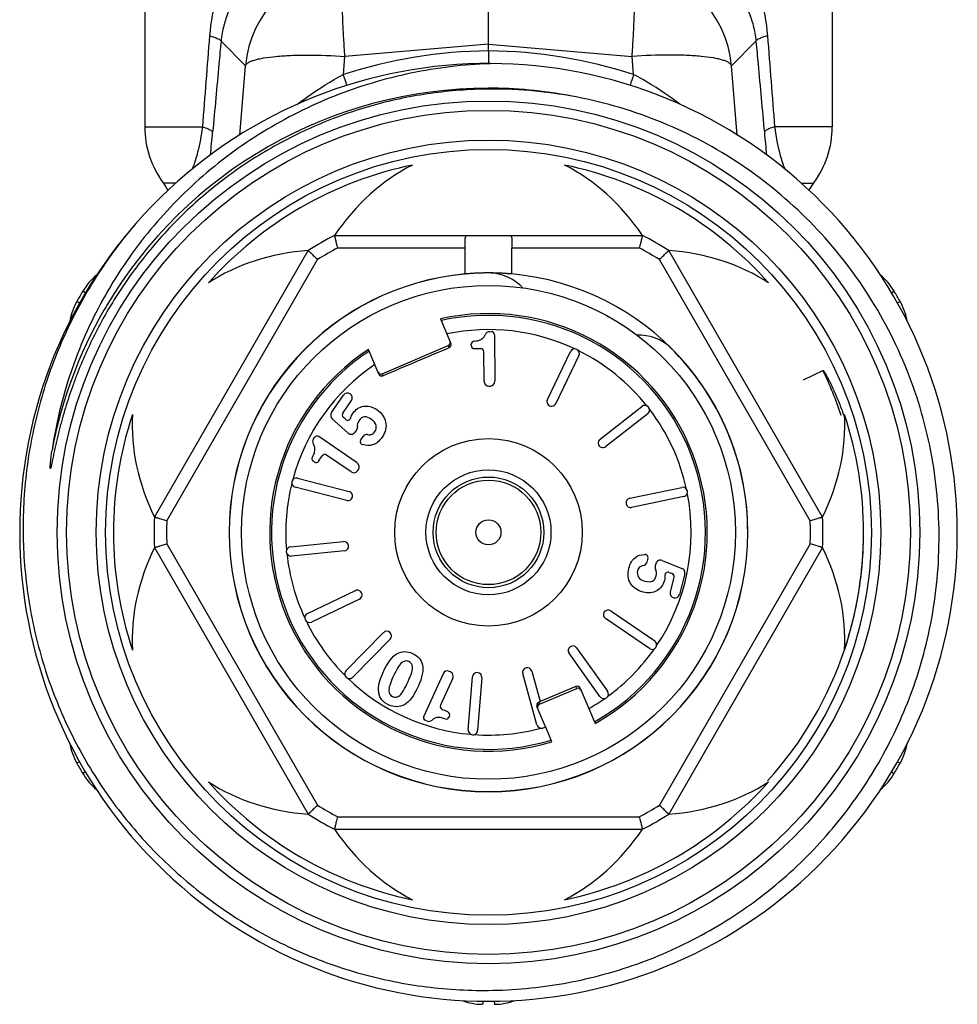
# Model space of a CAD drawing. Header units: millimetres. Extents: x -727 to 69715, y -15705 to 98123.
# Tile 122 of 256: x 34971 to 35001, y -12747 to -12716. Entities that reach past the tile are written whole.
import ezdxf

# ---------------------------------------------------------------- set-up
doc = ezdxf.new("R2010")
doc.units = ezdxf.units.MM

msp = doc.modelspace()

# ---------------------------------------------------------------- linework, layer by layer
at = {"color": 0, "linetype": 'Continuous', "lineweight": -2}
for p, q in [((34975.382, -12712.217), (34975.382, -12719.301)), ((34997.382, -12712.217), (34997.382, -12719.301)), ((34986.382, -12716.653), (34986.382, -12713.774)), ((34978.608, -12717.344), (34977.824, -12716.564)), ((34986.382, -12716.653), (34981.788, -12717.044)), ((34986.382, -12716.87), (34986.382, -12716.653)), ((34986.382, -12716.653), (34990.977, -12717.044)), ((34994.156, -12717.344), (34994.94, -12716.564)), ((34981.741, -12717.623), (34981.788, -12717.044)), ((34986.382, -12716.87), (34986.382, -12717.273)), ((34991.024, -12717.623), (34990.977, -12717.044)), ((34978.427, -12719.563), (34978.608, -12717.344)), ((34994.337, -12719.563), (34994.156, -12717.344)), ((34975.382, -12719.301), (34977.229, -12719.301)), ((34997.382, -12719.301), (34995.535, -12719.301)), ((34976.376, -12721.101), (34975.982, -12721.101)), ((34996.383, -12721.101), (34996.782, -12721.101)), ((34981.459, -12722.773), (34991.306, -12722.773)), ((34975.693, -12731.787), (34980.617, -12723.259)), ((34981.557, -12723.173), (34985.634, -12723.173)), ((34985.634, -12724.007), (34985.634, -12723.173)), ((34987.131, -12724.007), (34987.131, -12723.173)), ((34987.131, -12723.173), (34991.207, -12723.173)), ((34997.071, -12731.787), (34992.148, -12723.259)), ((34976.089, -12731.901), (34980.914, -12723.544)), ((34996.676, -12731.901), (34991.851, -12723.544)), ((34973.488, -12724.615), (34973.4, -12724.562)), ((34999.275, -12724.615), (34999.365, -12724.562)), ((34973.305, -12724.936), (34973.213, -12724.885)), ((34999.462, -12724.935), (34999.552, -12724.885)), ((34984.842, -12725.444), (34985.176, -12726.231)), ((34986.416, -12725.853), (34986.475, -12725.852)), ((34986.576, -12725.951), (34986.589, -12727.44)), ((34985.83, -12726.297), (34985.83, -12726.255)), ((34982.874, -12727.208), (34982.54, -12726.421)), ((34982.979, -12727.199), (34985.096, -12726.3)), ((34985.123, -12726.362), (34985.096, -12726.3)), ((34985.931, -12726.396), (34986.134, -12726.394)), ((34986.243, -12727.443), (34986.235, -12726.493)), ((34988.266, -12728.022), (34989.005, -12726.49)), ((34989.275, -12726.62), (34988.536, -12728.152)), ((34982.979, -12727.199), (34983.005, -12727.261)), ((34996.462, -12727.391), (34997.083, -12727.09)), ((34986.395, -12727.592), (34986.441, -12727.591)), ((34981.361, -12728.443), (34981.747, -12727.881)), ((34981.72, -12728.459), (34981.999, -12728.054)), ((34989.952, -12729.293), (34991.292, -12728.246)), ((34981.89, -12729.095), (34981.384, -12728.639)), ((34981.81, -12728.657), (34981.736, -12728.59)), ((34991.477, -12728.483), (34990.137, -12729.53)), ((34982.11, -12729.074), (34982.157, -12729.012)), ((34980.782, -12729.285), (34980.815, -12729.237)), ((34982.181, -12730.054), (34980.954, -12729.211)), ((34982.297, -12729.314), (34982.368, -12729.21)), ((34980.809, -12730.02), (34980.775, -12729.996)), ((34980.948, -12729.994), (34981.064, -12729.827)), ((34981.986, -12730.339), (34981.203, -12729.801)), ((34982.194, -12730.3), (34982.22, -12730.263)), ((34980.274, -12730.538), (34981.92, -12730.964)), ((34981.845, -12731.254), (34980.199, -12730.829)), ((34990.902, -12731.18), (34992.567, -12730.833)), ((34992.628, -12731.127), (34990.963, -12731.473)), ((34980.049, -12732.732), (34981.742, -12732.569)), ((34975.693, -12732.759), (34980.617, -12741.287)), ((34976.089, -12732.644), (34980.914, -12741.001)), ((34981.771, -12732.868), (34980.078, -12733.031)), ((34996.676, -12732.644), (34991.851, -12741.001)), ((34997.071, -12732.759), (34992.148, -12741.287)), ((34991.483, -12733.103), (34991.452, -12733.225)), ((34991.941, -12733.17), (34992.572, -12733.425)), ((34991.741, -12733.265), (34991.718, -12733.339)), ((34992.166, -12733.554), (34992.258, -12733.591)), ((34992.317, -12733.709), (34992.194, -12734.185)), ((34992.661, -12733.602), (34992.49, -12734.262)), ((34980.588, -12734.87), (34982.123, -12734.138)), ((34982.252, -12734.409), (34980.717, -12735.141)), ((34991.529, -12735.992), (34990.127, -12735.029)), ((34990.297, -12734.782), (34991.699, -12735.745)), ((34981.826, -12736.696), (34983.018, -12735.482)), ((34983.232, -12735.693), (34982.04, -12736.906)), ((34989.203, -12735.969), (34990.191, -12737.354)), ((34989.947, -12737.528), (34988.959, -12736.143)), ((34984.927, -12736.795), (34984.309, -12738.15)), ((34985.241, -12736.938), (34984.848, -12737.803)), ((34985.167, -12736.74), (34985.125, -12736.721)), ((34985.735, -12738.59), (34985.868, -12736.894)), ((34986.167, -12736.918), (34986.034, -12738.613)), ((34987.934, -12738.43), (34987.48, -12736.791)), ((34987.769, -12736.711), (34988.04, -12737.688)), ((34988.011, -12737.774), (34989.208, -12737.266)), ((34989.181, -12737.204), (34988.04, -12737.688)), ((34989.208, -12737.266), (34989.181, -12737.204)), ((34989.313, -12737.257), (34989.792, -12738.386)), ((34988.209, -12738.496), (34987.933, -12737.846)), ((34988.041, -12737.692), (34987.986, -12737.715)), ((34987.986, -12737.715), (34988.011, -12737.774)), ((34985.082, -12738.02), (34984.897, -12737.935)), ((34985.132, -12738.152), (34985.114, -12738.19)), ((34984.413, -12738.307), (34984.359, -12738.282)), ((34988.214, -12738.508), (34988.119, -12738.535)), ((34988.411, -12738.972), (34988.214, -12738.508)), ((34973.303, -12739.61), (34973.213, -12739.661)), ((34999.461, -12739.61), (34999.552, -12739.661)), ((34973.49, -12739.93), (34973.4, -12739.984)), ((34999.275, -12739.93), (34999.365, -12739.984)), ((34981.557, -12741.373), (34991.207, -12741.373)), ((34981.459, -12741.773), (34991.306, -12741.773)), ((34986.197, -12747.267), (34986.196, -12747.372)), ((34986.568, -12747.267), (34986.569, -12747.372))]:
    msp.add_line(p, q, dxfattribs=at)
for radius in [13.8, 13.5, 12.55, 12.25, 7.9, 3, 2, 1.77, 1.673, 0.4]:
    msp.add_circle((34986.382, -12732.273), radius, dxfattribs=at)
for centre, radius, start, end in [((34982.098, -12717.654), 3.503, 95.0702, 174.9331), ((34990.667, -12717.654), 3.503, 5.0669, 84.9298), ((34986.557, -12732.618), 15.75, 90.6339, 107.8048), ((34986.208, -12732.618), 15.75, 72.1952, 89.3661), ((34986.382, -12732.273), 15, 139.2303, 138.8082), ((34927.731, -12734.62), 56.621, 17.0913, 17.4689), ((35045.043, -12734.623), 56.63, 162.5311, 162.9081), ((34986.382, -12732.273), 14.21, 90.002, 149.3478), ((34986.383, -12732.243), 14.18, 89.4131, 90.0033), ((34986.382, -12732.279), 14.216, 78.6748, 89.4107), ((34986.512, -12732.394), 14.302, 78.4831, 90.5187), ((34978.382, -12719.301), 3, 180, 216.8699), ((34994.382, -12719.301), 3, 323.1301, 0), ((34905.08, -12712.785), 72.784, 354.15434, 354.72585), ((35067.675, -12712.786), 72.775, 185.27414, 185.84724), ((34986.382, -12732.273), 12, 101.6766, 138.3234), ((34986.382, -12732.273), 12, 41.6766, 78.3234), ((34974.382, -12722.301), 2, 29.1836, 36.8699), ((34998.382, -12722.301), 2, 143.1301, 150.8636), ((34986.382, -12732.273), 10.7, 117.3956, 122.6044), ((34986.382, -12732.273), 10.7, 57.3956, 62.6044), ((34986.382, -12732.273), 10.3, 117.9331, 122.0669), ((34986.382, -12732.273), 10.3, 57.9331, 62.0669), ((34975.119, -12725.583), 2, 129.629, 149.292), ((34986.382, -12732.273), 8.3, 95.1728, 180), ((34986.382, -12732.273), 8.295, 95.1842, 180), ((34986.382, -12725.473), 1.5, 42.7113, 86.5541), ((34986.382, -12732.273), 8.3, 0, 84.8272), ((34997.645, -12725.583), 2, 30.708, 50.3124), ((34986.382, -12732.273), 15.1, 149.292, 150.708), ((34986.382, -12732.273), 15.1, 29.292, 30.708), ((34974.957, -12725.863), 2, 150.708, 170.3287), ((34997.807, -12725.863), 2, 9.5991, 29.292), ((34986.383, -12732.273), 14.21, 150.0079, 169.3258), ((34986.361, -12732.261), 14.185, 149.3461, 150.007), ((34986.382, -12732.273), 7, 299.1506, 102.7134), ((34986.382, -12732.273), 6.942, 299.202, 102.627), ((34986.382, -12732.273), 6.486, 64.7815, 101.8882), ((34986.417, -12726.003), 0.15, 90.5, 158.8914), ((34986.476, -12725.952), 0.1, 0.5, 90.5), ((34985.083, -12726.27), 0.1, 293.0502, 23.0616), ((34985.93, -12726.254), 0.1, 93.504, 180.5), ((34991.191, -12727.464), 1.5, 48.4459, 91.9926), ((34986.382, -12732.273), 7, 123.2866, 286.8494), ((34986.382, -12732.273), 6.942, 123.373, 286.798), ((34985.93, -12726.296), 0.1, 180.5, 270.5), ((34986.135, -12726.494), 0.1, 0.5, 90.5), ((34989.14, -12726.555), 0.15, 334.25, 154.25), ((34986.382, -12732.273), 6.486, 38.5315, 63.7185), ((34986.382, -12732.273), 8.295, 0, 45.6222), ((34986.382, -12732.273), 6.486, 124.1118, 164.9685), ((34982.966, -12727.169), 0.1, 202.9384, 292.9498), ((34986.363, -12732.28), 11.91, 18.3386, 25.8345), ((34986.393, -12727.442), 0.15, 180.5, 270.5), ((34986.439, -12727.441), 0.15, 270.5, 0.5), ((34981.871, -12727.966), 0.15, 325.5, 145.5), ((34988.401, -12728.087), 0.15, 154.25, 334.25), ((34981.485, -12728.528), 0.15, 145.5, 227.948), ((34981.803, -12728.516), 0.1, 145.5, 227.9551), ((34991.385, -12728.364), 0.15, 308, 128), ((34986.382, -12732.273), 6.486, 12.2815, 37.4685), ((34986.382, -12732.273), 12, 161.6766, 198.3234), ((34981.877, -12728.583), 0.1, 227.9551, 342.887), ((34986.382, -12732.273), 12, 341.6766, 18.3234), ((34981.99, -12728.984), 0.15, 227.948, 322.9906), ((34982.037, -12728.922), 0.15, 322.9906, 6.2843), ((34980.905, -12729.37), 0.15, 145.5, 213.8914), ((34980.898, -12729.293), 0.1, 55.5, 145.5), ((34982.379, -12729.371), 0.1, 145.5, 252.8727), ((34982.492, -12729.295), 0.15, 80.8809, 145.5), ((34990.045, -12729.412), 0.15, 128, 308), ((34980.832, -12729.914), 0.1, 148.504, 235.5), ((34980.866, -12729.938), 0.1, 235.5, 325.5), ((34981.146, -12729.883), 0.1, 55.5, 145.5), ((34982.071, -12730.216), 0.15, 235.5, 325.5), ((34982.096, -12730.178), 0.15, 325.5, 55.5), ((34980.236, -12730.683), 0.15, 75.5, 255.5), ((34986.382, -12732.273), 6.486, 166.0315, 184.9685), ((34981.883, -12731.109), 0.15, 255.5, 75.5), ((34992.598, -12730.98), 0.15, 281.75, 101.75), ((34990.932, -12731.326), 0.15, 101.75, 281.75), ((34986.382, -12732.273), 6.486, 326.0315, 11.2185), ((34986.382, -12732.273), 10.7, 177.3956, 182.6044), ((34986.382, -12732.273), 10.3, 177.9331, 182.0669), ((34986.382, -12732.273), 10.3, 357.9331, 2.0669), ((34986.382, -12732.273), 10.7, 357.3956, 2.6044), ((34986.717, -12732.297), 11.664, 0.7643, 1.4862), ((34986.708, -12732.297), 11.673, 0.0887, 0.7643), ((34986.382, -12732.273), 8.3, 180, 0), ((34986.382, -12732.273), 8.295, 180, 0), ((34981.756, -12732.718), 0.15, 275.5, 95.5), ((34986.692, -12732.297), 11.69, 358.1985, 359.7691), ((34986.702, -12732.297), 11.679, 359.7694, 0.0888), ((34980.063, -12732.881), 0.15, 95.5, 275.5), ((34986.672, -12732.296), 11.71, 355.8618, 357.9431), ((34986.683, -12732.297), 11.698, 357.9435, 358.1987), ((34986.382, -12732.273), 6.486, 186.0315, 204.9685), ((34991.386, -12733.078), 0.1, 345.5, 92.8727), ((34991.884, -12733.309), 0.15, 67.948, 162.9906), ((34986.661, -12732.295), 11.721, 355.359, 355.862), ((34991.307, -12733.187), 0.15, 280.8809, 345.5), ((34991.861, -12733.383), 0.15, 162.9906, 206.2843), ((34992.515, -12733.564), 0.15, 345.5, 67.948), ((34986.652, -12732.295), 11.729, 353.8837, 355.3589), ((34992.128, -12733.646), 0.1, 67.9551, 182.8871), ((34992.221, -12733.684), 0.1, 345.5, 67.9551), ((34986.634, -12732.293), 11.747, 351.9711, 353.8836), ((34982.188, -12734.274), 0.15, 295.5, 115.5), ((34986.616, -12732.29), 11.766, 350.1203, 351.4778), ((34986.625, -12732.291), 11.757, 351.4779, 351.9713), ((34992.345, -12734.224), 0.15, 165.5, 345.5), ((34986.575, -12732.281), 11.807, 341.7627, 350.1126), ((34990.212, -12734.905), 0.15, 55.5, 235.5), ((34980.652, -12735.006), 0.15, 115.5, 295.5), ((34986.382, -12732.273), 6.486, 206.0315, 224.9685), ((34983.125, -12735.588), 0.15, 315.5, 135.5), ((34989.081, -12736.056), 0.15, 35.5, 215.5), ((34986.382, -12732.273), 6.486, 306.0315, 324.9685), ((34991.614, -12735.868), 0.15, 235.5, 55.5), ((34986.567, -12732.278), 11.816, 317.7447, 341.759), ((34987.624, -12736.751), 0.15, 15.5, 195.5), ((34981.933, -12736.801), 0.15, 135.5, 315.5), ((34986.382, -12732.273), 6.486, 226.0315, 264.9685), ((34985.063, -12736.857), 0.15, 65.5, 155.5), ((34985.105, -12736.876), 0.15, 335.5, 65.5), ((34986.018, -12736.906), 0.15, 355.5, 175.5), ((34989.22, -12737.296), 0.1, 22.9368, 112.9569), ((34986.382, -12732.273), 6.486, 299.6402, 304.9685), ((34990.069, -12737.441), 0.15, 215.5, 35.5), ((34984.939, -12737.844), 0.1, 155.5, 245.5), ((34988.025, -12737.807), 0.1, 113.0431, 203.0632), ((34984.4, -12738.191), 0.1, 155.5, 245.5), ((34985.023, -12738.149), 0.1, 248.504, 335.5), ((34985.041, -12738.111), 0.1, 335.5, 65.5), ((34984.475, -12738.17), 0.15, 245.5, 313.8914), ((34986.382, -12732.273), 6.486, 266.0315, 284.9685), ((34988.079, -12738.39), 0.15, 195.5, 285.5), ((34985.884, -12738.601), 0.15, 175.5, 355.5), ((34974.957, -12738.682), 2, 189.5598, 209.292), ((34997.807, -12738.682), 2, 330.708, 350.3043), ((34986.382, -12732.273), 15.1, 209.292, 210.708), ((34986.382, -12732.273), 15.1, 329.292, 330.708), ((34975.119, -12738.962), 2, 210.708, 230.3412), ((34997.645, -12738.962), 2, 309.7718, 329.292), ((34986.382, -12732.273), 12, 221.6766, 258.3234), ((34986.382, -12732.273), 12, 281.6766, 318.3234), ((34986.382, -12732.273), 10.3, 237.9331, 242.0669), ((34986.382, -12732.273), 10.3, 297.9331, 302.0669), ((34986.382, -12732.273), 10.7, 237.3956, 242.6044), ((34986.382, -12732.273), 10.7, 297.3956, 302.6044), ((34986.22, -12745.372), 2, 249.737, 269.292), ((34986.544, -12745.372), 2, 270.708, 290.2622)]:
    msp.add_arc(centre, radius, start, end, dxfattribs=at)
for centre, major_axis, ratio, start_param, end_param in [((34986.382, -12727.756), (0, -7.823), 0.816497, -2.751544, -2.261468), ((34986.382, -12727.756), (0, -7.823), 0.816497, 2.261468, 2.751544), ((34982.471, -12730.015), (6.775, -3.911), 0.816497, -4.021717, -3.531642), ((34990.294, -12730.015), (6.775, 3.911), 0.816497, 0.390049, 0.880125), ((34985.057, -12726.208), (0.0391, -0.0921), 0.999848, 0, 1.387806), ((34982.94, -12727.107), (-0.0391, 0.0921), 0.999848, 7.853982, 9.424778), ((34982.471, -12730.015), (6.775, -3.911), 0.816497, -2.751544, -2.261468), ((34990.294, -12730.015), (6.775, 3.911), 0.816497, -0.880125, -0.390049), ((34982.471, -12734.531), (6.775, 3.911), 0.816497, -4.021717, -3.531642), ((34990.294, -12734.531), (6.775, -3.911), 0.816497, 0.390049, 0.880125), ((34989.247, -12737.358), (0.0391, -0.0921), 0.999848, 7.853982, 9.424778), ((34988.05, -12737.866), (-0.0391, 0.0921), 0.999848, 6.283185, 7.670991), ((34982.471, -12734.531), (6.775, 3.911), 0.816497, -2.751544, -2.261468), ((34990.294, -12734.531), (6.775, -3.911), 0.816497, -0.880125, -0.390049), ((34986.382, -12736.789), (0, -7.823), 0.816497, -0.880125, -0.390049), ((34986.382, -12736.789), (0, -7.823), 0.816497, 0.390049, 0.880125)]:
    msp.add_ellipse(centre, major_axis=major_axis, ratio=ratio, start_param=start_param, end_param=end_param, dxfattribs=at)
for points, knots in [([(34979.815, -12712.217), (34979.487, -12712.429), (34979.033, -12712.813), (34978.529, -12713.42), (34978.082, -12714.102), (34977.653, -12715.086), (34977.491, -12715.944), (34977.456, -12716.39)], [0, 0, 0, 0, 0.236383, 0.355525, 0.47665, 0.72911, 1, 1, 1, 1]), ([(34992.95, -12712.217), (34993.277, -12712.429), (34993.732, -12712.813), (34994.236, -12713.42), (34994.683, -12714.102), (34995.111, -12715.086), (34995.274, -12715.944), (34995.308, -12716.39)], [0, 0, 0, 0, 0.236383, 0.355525, 0.47665, 0.72911, 1, 1, 1, 1]), ([(34979.631, -12713.941), (34979.408, -12714.059), (34978.985, -12714.341), (34978.442, -12714.904), (34978.093, -12715.497), (34977.898, -12716.067), (34977.841, -12716.392), (34977.824, -12716.564)], [0, 0, 0, 0, 0.227856, 0.45619, 0.703057, 0.843391, 1, 1, 1, 1]), ([(34993.134, -12713.941), (34993.356, -12714.059), (34993.779, -12714.341), (34994.323, -12714.904), (34994.671, -12715.497), (34994.867, -12716.067), (34994.924, -12716.392), (34994.94, -12716.564)], [0, 0, 0, 0, 0.227856, 0.45619, 0.703057, 0.843391, 1, 1, 1, 1]), ([(34981.788, -12717.044), (34981.774, -12716.854), (34981.75, -12716.485), (34981.723, -12715.953), (34981.706, -12715.47), (34981.7, -12715.049), (34981.703, -12714.743), (34981.713, -12714.539), (34981.722, -12714.418), (34981.734, -12714.32), (34981.748, -12714.246), (34981.763, -12714.195), (34981.779, -12714.17), (34981.788, -12714.165)], [0, 0, 0, 0, 0.197448, 0.383206, 0.551789, 0.698562, 0.819359, 0.86896, 0.910905, 0.944973, 0.971014, 0.989114, 1, 1, 1, 1]), ([(34990.977, -12717.044), (34990.99, -12716.854), (34991.014, -12716.485), (34991.041, -12715.953), (34991.058, -12715.47), (34991.065, -12715.049), (34991.061, -12714.743), (34991.052, -12714.539), (34991.042, -12714.418), (34991.031, -12714.32), (34991.017, -12714.246), (34991.001, -12714.195), (34990.986, -12714.17), (34990.977, -12714.165)], [0, 0, 0, 0, 0.197448, 0.383206, 0.551789, 0.698562, 0.819359, 0.86896, 0.910905, 0.944973, 0.971014, 0.989114, 1, 1, 1, 1]), ([(34977.456, -12716.39), (34977.508, -12716.404), (34977.598, -12716.43), (34977.713, -12716.474), (34977.787, -12716.513), (34977.822, -12716.548), (34977.824, -12716.564)], [0, 0, 0, 0, 0.384383, 0.679056, 0.881179, 1, 1, 1, 1]), ([(34995.308, -12716.39), (34995.257, -12716.404), (34995.167, -12716.43), (34995.052, -12716.474), (34994.977, -12716.513), (34994.943, -12716.548), (34994.94, -12716.564)], [0, 0, 0, 0, 0.384383, 0.679056, 0.881179, 1, 1, 1, 1]), ([(34977.824, -12716.564), (34977.802, -12716.807), (34977.713, -12717.777), (34977.623, -12718.748), (34977.556, -12719.475)], [0, 0, 0, 0, 0.250129, 1, 1, 1, 1]), ([(34994.94, -12716.564), (34994.962, -12716.807), (34995.052, -12717.777), (34995.141, -12718.748), (34995.208, -12719.475)], [0, 0, 0, 0, 0.250129, 1, 1, 1, 1]), ([(34978.608, -12717.344), (34978.621, -12717.303), (34978.684, -12717.249), (34978.785, -12717.199), (34978.897, -12717.16), (34979.034, -12717.125), (34979.263, -12717.08), (34979.605, -12717.039), (34980.072, -12717.01), (34980.809, -12716.996), (34981.388, -12717.018), (34981.788, -12717.044)], [0, 0, 0, 0, 0.039817, 0.069007, 0.10527, 0.148712, 0.19925, 0.320444, 0.465743, 0.630843, 1, 1, 1, 1]), ([(34994.156, -12717.344), (34994.144, -12717.303), (34994.081, -12717.249), (34993.98, -12717.199), (34993.867, -12717.16), (34993.731, -12717.125), (34993.502, -12717.08), (34993.16, -12717.039), (34992.693, -12717.01), (34991.956, -12716.996), (34991.376, -12717.018), (34990.977, -12717.044)], [0, 0, 0, 0, 0.039817, 0.069007, 0.10527, 0.148712, 0.19925, 0.320444, 0.465743, 0.630843, 1, 1, 1, 1]), ([(34986.594, -12717.274), (34985.743, -12717.294), (34984.042, -12717.48), (34981.578, -12718.189), (34979.655, -12719.126), (34978.233, -12720.065), (34976.898, -12721.123), (34975.411, -12722.66), (34974.217, -12724.434), (34973.461, -12725.962), (34972.844, -12727.55), (34972.542, -12728.799), (34972.418, -12729.641)], [0, 0, 0, 0, 0.124979, 0.249957, 0.37493, 0.437476, 0.500021, 0.624989, 0.749955, 0.812492, 0.87504, 1, 1, 1, 1]), ([(34980.251, -12718.587), (34980.366, -12718.499), (34980.842, -12718.147), (34981.346, -12717.833), (34981.741, -12717.623)], [0, 0, 0, 0, 0.24471, 1, 1, 1, 1]), ([(34992.503, -12718.579), (34992.389, -12718.492), (34991.917, -12718.143), (34991.416, -12717.831), (34991.024, -12717.623)], [0, 0, 0, 0, 0.244791, 1, 1, 1, 1]), ([(34986.382, -12718.092), (34985.766, -12718.098), (34984.533, -12718.189), (34982.717, -12718.565), (34980.966, -12719.172), (34979.308, -12720.001), (34977.772, -12721.037), (34976.383, -12722.265), (34975.165, -12723.661), (34974.479, -12724.689), (34974.171, -12725.223)], [0, 0, 0, 0, 0.125039, 0.250061, 0.375073, 0.500072, 0.625063, 0.750047, 0.875026, 1, 1, 1, 1]), ([(35000.418, -12735.717), (35000.636, -12734.788), (35000.887, -12732.882), (35000.692, -12730.01), (34999.932, -12727.231), (34998.637, -12724.659), (34996.856, -12722.395), (34994.66, -12720.53), (34992.138, -12719.142), (34990.302, -12718.57), (34989.367, -12718.38)], [0, 0, 0, 0, 0.125004, 0.250009, 0.375009, 0.50001, 0.625011, 0.750011, 0.875, 1, 1, 1, 1]), ([(34977.229, -12719.301), (34977.194, -12719.572), (34977.108, -12720.031), (34976.969, -12720.477), (34976.9, -12720.656)], [0, 0, 0, 0, 0.587244, 1, 1, 1, 1]), ([(34977.229, -12719.301), (34977.275, -12719.315), (34977.356, -12719.341), (34977.458, -12719.385), (34977.525, -12719.425), (34977.554, -12719.46), (34977.556, -12719.475)], [0, 0, 0, 0, 0.378625, 0.670226, 0.873611, 1, 1, 1, 1]), ([(34995.535, -12719.301), (34995.489, -12719.315), (34995.409, -12719.341), (34995.307, -12719.385), (34995.24, -12719.425), (34995.211, -12719.46), (34995.208, -12719.475)], [0, 0, 0, 0, 0.378625, 0.670226, 0.873611, 1, 1, 1, 1]), ([(34995.535, -12719.301), (34995.571, -12719.573), (34995.657, -12720.032), (34995.796, -12720.479), (34995.865, -12720.658)], [0, 0, 0, 0, 0.58743, 1, 1, 1, 1]), ([(34975.095, -12722.394), (34974.635, -12722.93), (34973.789, -12724.07), (34972.776, -12725.94), (34972.038, -12727.935), (34971.589, -12730.015), (34971.44, -12732.137), (34971.593, -12734.259), (34972.047, -12736.337), (34972.793, -12738.33), (34973.814, -12740.196), (34975.092, -12741.897), (34976.6, -12743.397), (34978.308, -12744.666), (34980.179, -12745.677), (34982.177, -12746.409), (34984.259, -12746.845), (34985.676, -12746.934), (34986.382, -12746.926)], [0, 0, 0, 0, 0.062494, 0.125002, 0.187498, 0.249999, 0.3125, 0.375, 0.437499, 0.499998, 0.562499, 0.625002, 0.687503, 0.750001, 0.812501, 0.874997, 0.937507, 1, 1, 1, 1]), ([(34981.557, -12723.173), (34981.551, -12723.147), (34981.538, -12723.097), (34981.52, -12723.023), (34981.504, -12722.956), (34981.491, -12722.903), (34981.482, -12722.866), (34981.476, -12722.843), (34981.471, -12722.822), (34981.467, -12722.805), (34981.464, -12722.793), (34981.462, -12722.785), (34981.461, -12722.781), (34981.46, -12722.778), (34981.46, -12722.775), (34981.459, -12722.774), (34981.459, -12722.773), (34981.459, -12722.773)], [0, 0, 0, 0, 0.192194, 0.37797, 0.549967, 0.701873, 0.768403, 0.827666, 0.878994, 0.921856, 0.955733, 0.969154, 0.980187, 0.98881, 0.995001, 0.998738, 1, 1, 1, 1]), ([(34985.632, -12722.979), (34985.632, -12722.95), (34985.633, -12722.908), (34985.639, -12722.857), (34985.648, -12722.82), (34985.666, -12722.788), (34985.695, -12722.774), (34985.711, -12722.773), (34985.719, -12722.773)], [0, 0, 0, 0, 0.351227, 0.497304, 0.621768, 0.815461, 0.903944, 1, 1, 1, 1]), ([(34987.046, -12722.773), (34987.054, -12722.773), (34987.069, -12722.774), (34987.098, -12722.788), (34987.117, -12722.82), (34987.126, -12722.857), (34987.132, -12722.908), (34987.132, -12722.95), (34987.132, -12722.979)], [0, 0, 0, 0, 0.096056, 0.184539, 0.378232, 0.502696, 0.648773, 1, 1, 1, 1]), ([(34991.306, -12722.773), (34991.306, -12722.773), (34991.306, -12722.774), (34991.305, -12722.775), (34991.305, -12722.778), (34991.304, -12722.781), (34991.303, -12722.785), (34991.301, -12722.793), (34991.298, -12722.805), (34991.294, -12722.822), (34991.289, -12722.843), (34991.283, -12722.866), (34991.274, -12722.903), (34991.261, -12722.956), (34991.244, -12723.023), (34991.226, -12723.097), (34991.214, -12723.147), (34991.207, -12723.173)], [0, 0, 0, 0, 0.001262, 0.004999, 0.01119, 0.019813, 0.030846, 0.044267, 0.078144, 0.121006, 0.172334, 0.231597, 0.298127, 0.450033, 0.62203, 0.807806, 1, 1, 1, 1]), ([(34985.634, -12723.173), (34985.634, -12723.139), (34985.633, -12723.075), (34985.632, -12723.01), (34985.632, -12722.979)], [0, 0, 0, 0, 0.516422, 1, 1, 1, 1]), ([(34987.132, -12722.979), (34987.132, -12723.01), (34987.131, -12723.075), (34987.131, -12723.139), (34987.131, -12723.173)], [0, 0, 0, 0, 0.483578, 1, 1, 1, 1]), ([(34980.617, -12723.259), (34980.617, -12723.259), (34980.618, -12723.26), (34980.618, -12723.261), (34980.62, -12723.262), (34980.623, -12723.265), (34980.626, -12723.268), (34980.632, -12723.274), (34980.641, -12723.282), (34980.654, -12723.294), (34980.669, -12723.309), (34980.686, -12723.326), (34980.714, -12723.352), (34980.753, -12723.389), (34980.803, -12723.438), (34980.858, -12723.49), (34980.895, -12723.526), (34980.914, -12723.544)], [0, 0, 0, 0, 0.001262, 0.004999, 0.01119, 0.019813, 0.030846, 0.044267, 0.078144, 0.121006, 0.172334, 0.231597, 0.298127, 0.450033, 0.62203, 0.807806, 1, 1, 1, 1]), ([(34991.851, -12723.544), (34991.869, -12723.526), (34991.907, -12723.49), (34991.961, -12723.438), (34992.012, -12723.389), (34992.051, -12723.352), (34992.078, -12723.326), (34992.096, -12723.309), (34992.111, -12723.294), (34992.124, -12723.282), (34992.133, -12723.274), (34992.138, -12723.268), (34992.142, -12723.265), (34992.144, -12723.262), (34992.146, -12723.261), (34992.147, -12723.26), (34992.148, -12723.259), (34992.148, -12723.259)], [0, 0, 0, 0, 0.192194, 0.37797, 0.549967, 0.701873, 0.768403, 0.827666, 0.878994, 0.921856, 0.955733, 0.969154, 0.980187, 0.98881, 0.995001, 0.998738, 1, 1, 1, 1]), ([(34987.132, -12724.007), (34987.132, -12724.007), (34987.132, -12724.007), (34987.131, -12724.007), (34987.13, -12724.007), (34987.128, -12724.007), (34987.124, -12724.006), (34987.117, -12724.006), (34987.109, -12724.005), (34987.099, -12724.004), (34987.088, -12724.003), (34987.069, -12724.002), (34987.042, -12724), (34987.004, -12723.997), (34986.96, -12723.994), (34986.911, -12723.991), (34986.857, -12723.987), (34986.775, -12723.983), (34986.666, -12723.979), (34986.527, -12723.975), (34986.382, -12723.974), (34986.238, -12723.975), (34986.099, -12723.979), (34985.989, -12723.983), (34985.908, -12723.987), (34985.854, -12723.991), (34985.804, -12723.994), (34985.761, -12723.997), (34985.723, -12724), (34985.696, -12724.002), (34985.677, -12724.003), (34985.665, -12724.004), (34985.655, -12724.005), (34985.647, -12724.006), (34985.641, -12724.006), (34985.637, -12724.007), (34985.635, -12724.007), (34985.633, -12724.007), (34985.633, -12724.007), (34985.632, -12724.007), (34985.632, -12724.007)], [0, 0, 0, 0, 0.000155, 0.000609, 0.001364, 0.00242, 0.005429, 0.009633, 0.015027, 0.021596, 0.029317, 0.038171, 0.05919, 0.08446, 0.113715, 0.146679, 0.18304, 0.222435, 0.308822, 0.402539, 0.500004, 0.597467, 0.691184, 0.777572, 0.816966, 0.853326, 0.886289, 0.915544, 0.940814, 0.961833, 0.970685, 0.978406, 0.984973, 0.990367, 0.994571, 0.99758, 0.998635, 0.99939, 0.999845, 1, 1, 1, 1]), ([(34974.171, -12725.223), (34974.047, -12725.438), (34973.81, -12725.874), (34973.489, -12726.545), (34973.25, -12727.118), (34973.077, -12727.583), (34972.956, -12727.934), (34972.843, -12728.289), (34972.757, -12728.587), (34972.692, -12728.826), (34972.645, -12729.006), (34972.601, -12729.187), (34972.558, -12729.368), (34972.518, -12729.549), (34972.485, -12729.701), (34972.46, -12729.822), (34972.444, -12729.898), (34972.431, -12729.959), (34972.422, -12730.004), (34972.412, -12730.05), (34972.403, -12730.095), (34972.394, -12730.133), (34972.387, -12730.163), (34972.383, -12730.182), (34972.379, -12730.197), (34972.375, -12730.208), (34972.372, -12730.217), (34972.371, -12730.224), (34972.368, -12730.229), (34972.364, -12730.232), (34972.361, -12730.231), (34972.359, -12730.228), (34972.36, -12730.223), (34972.359, -12730.217), (34972.359, -12730.212), (34972.359, -12730.204), (34972.359, -12730.194), (34972.359, -12730.183), (34972.359, -12730.167), (34972.361, -12730.14), (34972.363, -12730.102), (34972.367, -12730.056), (34972.372, -12730.01), (34972.376, -12729.963), (34972.383, -12729.902), (34972.396, -12729.794), (34972.409, -12729.702), (34972.418, -12729.641)], [0, 0, 0, 0, 0.125102, 0.250203, 0.375303, 0.437858, 0.500413, 0.562966, 0.625519, 0.656796, 0.688071, 0.719346, 0.75062, 0.781892, 0.813161, 0.828794, 0.844424, 0.852238, 0.86005, 0.867861, 0.875669, 0.883471, 0.887369, 0.891259, 0.893207, 0.895133, 0.897081, 0.898069, 0.898984, 0.899815, 0.900137, 0.900486, 0.901495, 0.902539, 0.90347, 0.904404, 0.906354, 0.908293, 0.910232, 0.914123, 0.921914, 0.929713, 0.937516, 0.945323, 0.953131, 0.968751, 1, 1, 1, 1]), ([(34997.083, -12727.09), (34997.091, -12727.091), (34997.104, -12727.107), (34997.118, -12727.127), (34997.133, -12727.149), (34997.152, -12727.179), (34997.174, -12727.217), (34997.2, -12727.263), (34997.225, -12727.31), (34997.258, -12727.372), (34997.299, -12727.451), (34997.345, -12727.546), (34997.391, -12727.642), (34997.435, -12727.739), (34997.492, -12727.868), (34997.561, -12728.031), (34997.639, -12728.228), (34997.713, -12728.427), (34997.76, -12728.561), (34997.783, -12728.628)], [0, 0, 0, 0, 0.014835, 0.030379, 0.045973, 0.061583, 0.092826, 0.124084, 0.155349, 0.18662, 0.24917, 0.311728, 0.37429, 0.436856, 0.499424, 0.624562, 0.749705, 0.874851, 1, 1, 1, 1]), ([(34976.089, -12731.901), (34976.064, -12731.894), (34976.014, -12731.88), (34975.941, -12731.859), (34975.874, -12731.839), (34975.822, -12731.824), (34975.786, -12731.814), (34975.763, -12731.807), (34975.742, -12731.801), (34975.725, -12731.796), (34975.714, -12731.792), (34975.706, -12731.79), (34975.701, -12731.789), (34975.698, -12731.788), (34975.696, -12731.787), (34975.694, -12731.787), (34975.693, -12731.786), (34975.693, -12731.787)], [0, 0, 0, 0, 0.192194, 0.37797, 0.549967, 0.701873, 0.768403, 0.827666, 0.878994, 0.921856, 0.955733, 0.969154, 0.980187, 0.98881, 0.995001, 0.998738, 1, 1, 1, 1]), ([(34997.071, -12731.787), (34997.071, -12731.786), (34997.07, -12731.787), (34997.069, -12731.787), (34997.066, -12731.788), (34997.063, -12731.789), (34997.059, -12731.79), (34997.051, -12731.792), (34997.039, -12731.796), (34997.022, -12731.801), (34997.002, -12731.807), (34996.979, -12731.814), (34996.942, -12731.824), (34996.891, -12731.839), (34996.823, -12731.859), (34996.751, -12731.88), (34996.701, -12731.894), (34996.676, -12731.901)], [0, 0, 0, 0, 0.001262, 0.004999, 0.01119, 0.019813, 0.030846, 0.044267, 0.078144, 0.121006, 0.172334, 0.231597, 0.298127, 0.450033, 0.62203, 0.807806, 1, 1, 1, 1]), ([(34975.693, -12732.759), (34975.693, -12732.759), (34975.694, -12732.759), (34975.696, -12732.759), (34975.698, -12732.758), (34975.701, -12732.757), (34975.706, -12732.755), (34975.714, -12732.753), (34975.725, -12732.75), (34975.742, -12732.745), (34975.763, -12732.739), (34975.786, -12732.732), (34975.822, -12732.721), (34975.874, -12732.706), (34975.941, -12732.687), (34976.014, -12732.666), (34976.064, -12732.651), (34976.089, -12732.644)], [0, 0, 0, 0, 0.001262, 0.004999, 0.01119, 0.019813, 0.030846, 0.044267, 0.078144, 0.121006, 0.172334, 0.231597, 0.298127, 0.450033, 0.62203, 0.807806, 1, 1, 1, 1]), ([(34997.071, -12732.759), (34997.071, -12732.759), (34997.07, -12732.759), (34997.069, -12732.759), (34997.066, -12732.758), (34997.063, -12732.757), (34997.059, -12732.755), (34997.051, -12732.753), (34997.039, -12732.75), (34997.022, -12732.745), (34997.002, -12732.739), (34996.979, -12732.732), (34996.942, -12732.721), (34996.891, -12732.706), (34996.823, -12732.687), (34996.751, -12732.666), (34996.701, -12732.651), (34996.676, -12732.644)], [0, 0, 0, 0, 0.001262, 0.004999, 0.01119, 0.019813, 0.030846, 0.044267, 0.078144, 0.121006, 0.172334, 0.231597, 0.298127, 0.450033, 0.62203, 0.807806, 1, 1, 1, 1]), ([(34986.382, -12746.926), (34987.188, -12746.918), (34988.801, -12746.768), (34991.148, -12746.147), (34993.361, -12745.148), (34995.379, -12743.797), (34997.145, -12742.131), (34998.611, -12740.195), (34999.734, -12738.042), (35000.234, -12736.501), (35000.418, -12735.717)], [0, 0, 0, 0, 0.124999, 0.250001, 0.375002, 0.500002, 0.625003, 0.750004, 0.875002, 1, 1, 1, 1]), ([(34980.914, -12741.001), (34980.895, -12741.02), (34980.858, -12741.056), (34980.803, -12741.108), (34980.753, -12741.156), (34980.714, -12741.194), (34980.686, -12741.22), (34980.669, -12741.237), (34980.654, -12741.251), (34980.641, -12741.264), (34980.632, -12741.272), (34980.626, -12741.278), (34980.623, -12741.281), (34980.62, -12741.283), (34980.618, -12741.285), (34980.618, -12741.286), (34980.617, -12741.286), (34980.617, -12741.287)], [0, 0, 0, 0, 0.192194, 0.37797, 0.549967, 0.701873, 0.768403, 0.827666, 0.878994, 0.921856, 0.955733, 0.969154, 0.980187, 0.98881, 0.995001, 0.998738, 1, 1, 1, 1]), ([(34992.148, -12741.287), (34992.148, -12741.286), (34992.147, -12741.286), (34992.146, -12741.285), (34992.144, -12741.283), (34992.142, -12741.281), (34992.138, -12741.278), (34992.133, -12741.272), (34992.124, -12741.264), (34992.111, -12741.251), (34992.096, -12741.237), (34992.078, -12741.22), (34992.051, -12741.194), (34992.012, -12741.156), (34991.961, -12741.108), (34991.907, -12741.056), (34991.869, -12741.02), (34991.851, -12741.001)], [0, 0, 0, 0, 0.001262, 0.004999, 0.01119, 0.019813, 0.030846, 0.044267, 0.078144, 0.121006, 0.172334, 0.231597, 0.298127, 0.450033, 0.62203, 0.807806, 1, 1, 1, 1]), ([(34981.459, -12741.773), (34981.459, -12741.773), (34981.459, -12741.772), (34981.46, -12741.771), (34981.46, -12741.768), (34981.461, -12741.765), (34981.462, -12741.76), (34981.464, -12741.752), (34981.467, -12741.74), (34981.471, -12741.723), (34981.476, -12741.703), (34981.482, -12741.679), (34981.491, -12741.642), (34981.504, -12741.59), (34981.52, -12741.522), (34981.538, -12741.449), (34981.551, -12741.398), (34981.557, -12741.373)], [0, 0, 0, 0, 0.001262, 0.004999, 0.01119, 0.019813, 0.030846, 0.044267, 0.078144, 0.121006, 0.172334, 0.231597, 0.298127, 0.450033, 0.62203, 0.807806, 1, 1, 1, 1]), ([(34991.207, -12741.373), (34991.214, -12741.398), (34991.226, -12741.449), (34991.244, -12741.522), (34991.261, -12741.59), (34991.274, -12741.642), (34991.283, -12741.679), (34991.289, -12741.703), (34991.294, -12741.723), (34991.298, -12741.74), (34991.301, -12741.752), (34991.303, -12741.76), (34991.304, -12741.765), (34991.305, -12741.768), (34991.305, -12741.771), (34991.306, -12741.772), (34991.306, -12741.773), (34991.306, -12741.773)], [0, 0, 0, 0, 0.192194, 0.37797, 0.549967, 0.701873, 0.768403, 0.827666, 0.878994, 0.921856, 0.955733, 0.969154, 0.980187, 0.98881, 0.995001, 0.998738, 1, 1, 1, 1])]:
    msp.add_open_spline(points, degree=3, knots=knots, dxfattribs=at)
for points in [[(34977.456, -12716.39), (34977.381, -12717.36), (34977.305, -12718.331), (34977.229, -12719.301)], [(34995.308, -12716.39), (34995.384, -12717.36), (34995.46, -12718.331), (34995.535, -12719.301)], [(34986.227, -12726.035), (34986.247, -12726.014), (34986.263, -12725.985), (34986.278, -12725.949)], [(34985.924, -12726.154), (34986, -12726.149), (34986.057, -12726.139), (34986.096, -12726.124)], [(34986.096, -12726.124), (34986.15, -12726.102), (34986.194, -12726.072), (34986.227, -12726.035)], [(34983.005, -12727.261), (34983.711, -12726.961), (34984.417, -12726.662), (34985.123, -12726.362)], [(34981.972, -12728.612), (34981.988, -12728.561), (34982.011, -12728.513), (34982.042, -12728.468)], [(34982.042, -12728.468), (34982.13, -12728.34), (34982.245, -12728.263), (34982.386, -12728.239)], [(34982.386, -12728.239), (34982.528, -12728.215), (34982.668, -12728.249), (34982.808, -12728.345)], [(34982.808, -12728.345), (34982.963, -12728.452), (34983.057, -12728.586), (34983.092, -12728.746)], [(34982.239, -12728.694), (34982.195, -12728.759), (34982.178, -12728.829), (34982.186, -12728.905)], [(34982.64, -12728.66), (34982.47, -12728.543), (34982.336, -12728.554), (34982.239, -12728.694)], [(34982.787, -12728.852), (34982.771, -12728.781), (34982.722, -12728.716), (34982.64, -12728.66)], [(34983.092, -12728.746), (34983.127, -12728.907), (34983.089, -12729.066), (34982.981, -12729.223)], [(34982.624, -12729.147), (34982.67, -12729.136), (34982.71, -12729.104), (34982.746, -12729.051)], [(34982.746, -12729.051), (34982.788, -12728.99), (34982.802, -12728.924), (34982.787, -12728.852)], [(34982.515, -12729.147), (34982.56, -12729.154), (34982.596, -12729.154), (34982.624, -12729.147)], [(34982.981, -12729.223), (34982.89, -12729.355), (34982.785, -12729.44), (34982.664, -12729.478)], [(34980.746, -12729.862), (34980.786, -12729.797), (34980.811, -12729.744), (34980.82, -12729.703)], [(34980.823, -12729.545), (34980.817, -12729.517), (34980.803, -12729.487), (34980.781, -12729.454)], [(34980.82, -12729.703), (34980.833, -12729.646), (34980.834, -12729.594), (34980.823, -12729.545)], [(34982.664, -12729.478), (34982.573, -12729.507), (34982.469, -12729.503), (34982.35, -12729.466)], [(34990.872, -12733.422), (34990.912, -12733.268), (34990.981, -12733.152), (34991.082, -12733.074)], [(34991.082, -12733.074), (34991.157, -12733.016), (34991.257, -12732.984), (34991.381, -12732.978)], [(34990.93, -12733.908), (34990.843, -12733.77), (34990.824, -12733.607), (34990.872, -12733.422)], [(34991.151, -12733.504), (34991.133, -12733.576), (34991.142, -12733.643), (34991.181, -12733.705)], [(34991.233, -12733.372), (34991.194, -12733.398), (34991.167, -12733.442), (34991.151, -12733.504)], [(34991.335, -12733.335), (34991.291, -12733.343), (34991.257, -12733.355), (34991.233, -12733.372)], [(34991.749, -12733.666), (34991.769, -12733.59), (34991.761, -12733.518), (34991.727, -12733.449)], [(34991.181, -12733.705), (34991.22, -12733.766), (34991.288, -12733.81), (34991.385, -12733.835)], [(34991.385, -12733.835), (34991.585, -12733.887), (34991.707, -12733.83), (34991.749, -12733.666)], [(34992.012, -12733.811), (34991.973, -12733.961), (34991.891, -12734.072), (34991.767, -12734.144)], [(34992.028, -12733.652), (34992.031, -12733.705), (34992.026, -12733.758), (34992.012, -12733.811)], [(34991.334, -12734.188), (34991.152, -12734.141), (34991.018, -12734.047), (34990.93, -12733.908)], [(34991.767, -12734.144), (34991.642, -12734.215), (34991.498, -12734.231), (34991.334, -12734.188)], [(34982.998, -12736.773), (34983.148, -12736.443), (34983.303, -12736.237), (34983.459, -12736.152)], [(34983.459, -12736.152), (34983.616, -12736.068), (34983.78, -12736.066), (34983.953, -12736.145)], [(34983.953, -12736.145), (34984.124, -12736.223), (34984.23, -12736.345), (34984.27, -12736.512)], [(34983.593, -12736.452), (34983.522, -12736.522), (34983.432, -12736.674), (34983.325, -12736.91)], [(34983.829, -12736.408), (34983.742, -12736.368), (34983.664, -12736.383), (34983.593, -12736.452)], [(34983.813, -12737.041), (34983.916, -12736.814), (34983.963, -12736.661), (34983.953, -12736.58)], [(34983.953, -12736.58), (34983.944, -12736.498), (34983.902, -12736.441), (34983.829, -12736.408)], [(34984.27, -12736.512), (34984.31, -12736.678), (34984.262, -12736.91), (34984.127, -12737.207)], [(34983.188, -12737.792), (34982.827, -12737.627), (34982.764, -12737.287), (34982.998, -12736.773)], [(34983.325, -12736.91), (34983.234, -12737.109), (34983.19, -12737.253), (34983.192, -12737.342)], [(34983.545, -12737.49), (34983.617, -12737.426), (34983.705, -12737.277), (34983.813, -12737.041)], [(34984.127, -12737.207), (34983.99, -12737.507), (34983.845, -12737.701), (34983.691, -12737.786)], [(34983.192, -12737.342), (34983.194, -12737.43), (34983.234, -12737.493), (34983.311, -12737.528)], [(34983.311, -12737.528), (34983.396, -12737.567), (34983.473, -12737.554), (34983.545, -12737.49)], [(34983.691, -12737.786), (34983.538, -12737.872), (34983.37, -12737.875), (34983.188, -12737.792)], [(34984.661, -12738.221), (34984.634, -12738.232), (34984.607, -12738.251), (34984.579, -12738.279)], [(34984.817, -12738.196), (34984.759, -12738.194), (34984.707, -12738.202), (34984.661, -12738.221)], [(34984.987, -12738.242), (34984.915, -12738.214), (34984.859, -12738.199), (34984.817, -12738.196)]]:
    msp.add_open_spline(points, degree=3, dxfattribs=at)

doc.saveas('drawing.dxf')
